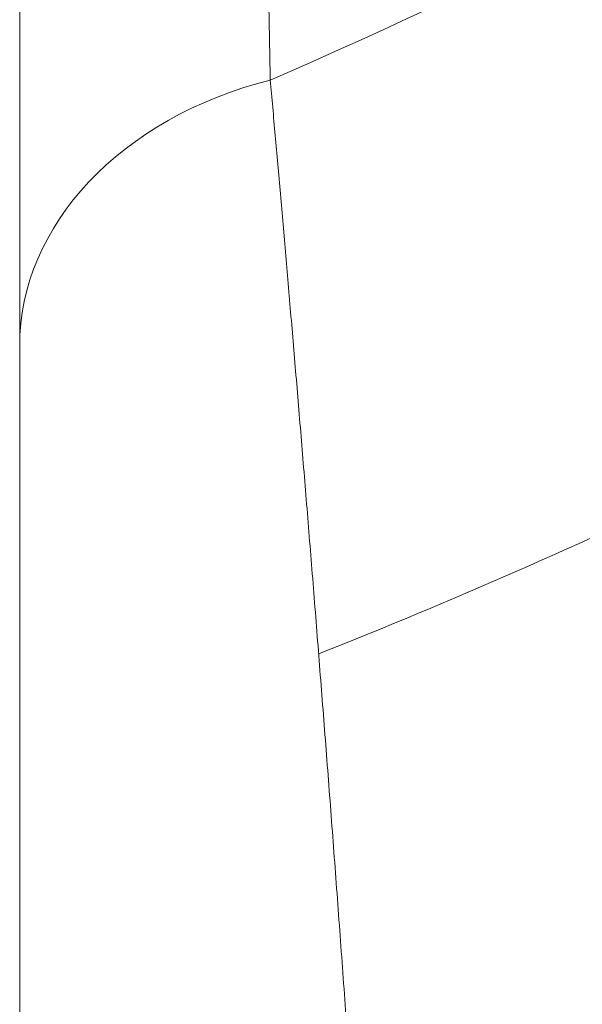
# Model space of a CAD drawing. Header units: millimetres. Extents: x 51337 to 61814, y -21781 to -12277.
# Tile 179 of 256: x 59310 to 59326, y -20882 to -20856. Entities that reach past the tile are written whole.
import ezdxf

# ---------------------------------------------------------------- set-up
doc = ezdxf.new("R2010")
doc.units = ezdxf.units.MM
doc.header["$LTSCALE"] = 0.3175
doc.layers.add('1轮廓实线层', color=7, linetype='Continuous', lineweight=18)

msp = doc.modelspace()

# ---------------------------------------------------------------- linework, layer by layer
at = {"layer": '1轮廓实线层'}
msp.add_line((59310.29339, -20785.01714), (59310.29339, -20905.97519), dxfattribs=at)
msp.add_line((59310.29339, -20785.01714), (59310.29339, -20905.97519), dxfattribs=at)
for radius, start, end in [(155.98888, 293.3624735, 309.3513141), (171, 291.6834073, 295.6371411)]:
    msp.add_arc((59255.29339, -20713.97664), radius, start, end, dxfattribs=at)
msp.add_ellipse((59320.29339, -20864.4531), major_axis=(10, 0), ratio=0.76648618, start_param=1.89052862, end_param=3.14159265, dxfattribs=at)
for points in [[(59316.72111, -20835.64631), (59316.74485, -20836.70819), (59316.79258, -20838.88049), (59316.86472, -20842.28654), (59316.93705, -20845.8337), (59317.00866, -20849.48539), (59317.07973, -20853.2546), (59317.12682, -20855.85524), (59317.15026, -20857.1767)], [(59317.15026, -20857.1767), (59317.17235, -20857.42138), (59317.21707, -20857.91838), (59317.28573, -20858.68656), (59317.35589, -20859.47705), (59317.42749, -20860.28953), (59317.50046, -20861.1236), (59317.57473, -20861.97889), (59317.65022, -20862.85497), (59317.72687, -20863.75143), (59317.80461, -20864.6678), (59317.88336, -20865.60362), (59317.96304, -20866.55838), (59318.04359, -20867.53159), (59318.12493, -20868.5227), (59318.20698, -20869.53116), (59318.28968, -20870.55642), (59318.37295, -20871.59787), (59318.45672, -20872.65492), (59318.54092, -20873.72695), (59318.62547, -20874.81333), (59318.71031, -20875.9134), (59318.79536, -20877.02651), (59318.88057, -20878.15198), (59318.96585, -20879.28913), (59319.05115, -20880.43725), (59319.13641, -20881.59564), (59319.22156, -20882.76359), (59319.30654, -20883.94038), (59319.39129, -20885.12528), (59319.47575, -20886.31754), (59319.55988, -20887.51644), (59319.64361, -20888.72123), (59319.7269, -20889.93117), (59319.80969, -20891.14551), (59319.89194, -20892.36349), (59319.9736, -20893.58439), (59320.05463, -20894.80743), (59320.13499, -20896.0319), (59320.21463, -20897.25704), (59320.26722, -20898.07373), (59320.29339, -20898.48196)]]:
    msp.add_open_spline(points, degree=3, dxfattribs=at)

doc.saveas('drawing.dxf')
